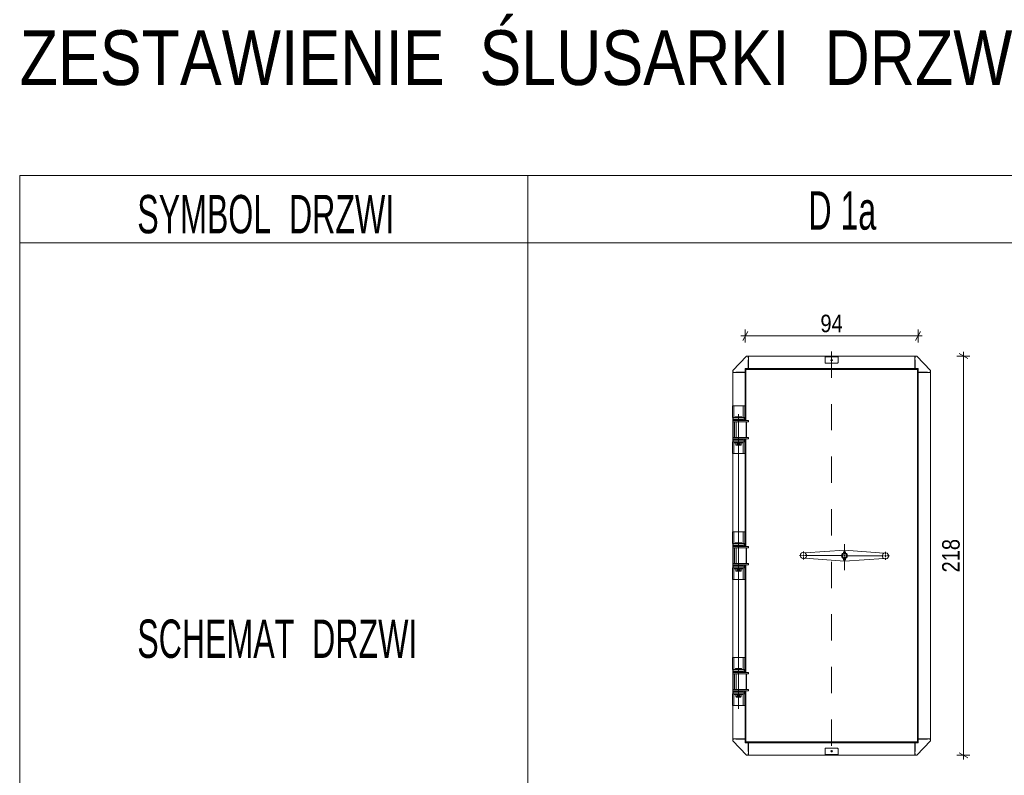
# Model space of a CAD drawing. Header units: centimetres. Extents: x 4440 to 22481, y -13438 to -10264.
# Tile 3 of 20: x 4440 to 5339, y -10953 to -10264. Entities that reach past the tile are written whole.
import ezdxf

# ---------------------------------------------------------------- set-up
doc = ezdxf.new("R2010")
doc.units = ezdxf.units.CM
doc.header["$MEASUREMENT"] = 0
doc.linetypes.add('Przerywana', pattern=[48, 24, -24])
for name, color, linetype in [('00RamTab-L', 7, 'Continuous'), ('499-Wymiary i opisy', 7, 'Continuous'), ('FORMAT', 7, 'Continuous'), ('MF_Logo', 7, 'Continuous')]:
    doc.layers.add(name, color=color, linetype=linetype)
doc.styles.add('GENERATED_STYLE_1', font='txt')
doc.styles.add('GENERATED_STYLE_2', font='txt')
doc.dimstyles.new('GENERATED_STYLE__1', dxfattribs={"dimtxt": 16, "dimasz": 6.08, "dimexe": 0.18, "dimexo": 0.0625, "dimgap": 0.09, "dimtad": 1, "dimdec": 0, "dimzin": 0, "dimdsep": 46, "dimtxsty": 'GENERATED_STYLE_1', "dimblk": 'ARROWHEAD_2', "dimblk1": 'ARROWHEAD_2', "dimblk2": 'ARROWHEAD_2', "dimcen": 0.09, "dimse1": 1, "dimse2": 1, "dimclrd": 7, "dimclre": 7, "dimclrt": 7, "dimadec": 0, "dimazin": 0, "dimtfac": 1, "dimtdec": 4, "dimtmove": 0, "dimatfit": 3, "dimfxl": 0, "dimtolj": 1, "dimtzin": 0, "dimarcsym": 0})
doc.dimstyles.new('GENERATED_STYLE__2', dxfattribs={"dimtxt": 16, "dimasz": 6.08, "dimexe": 0.18, "dimexo": 0.0625, "dimgap": 0.09, "dimtad": 1, "dimtih": 1, "dimtoh": 1, "dimdec": 0, "dimzin": 0, "dimdsep": 46, "dimtxsty": 'GENERATED_STYLE_1', "dimblk": 'ARROWHEAD_2', "dimblk1": 'ARROWHEAD_2', "dimblk2": 'ARROWHEAD_2', "dimcen": 0.09, "dimse1": 1, "dimse2": 1, "dimclrd": 7, "dimclre": 7, "dimclrt": 7, "dimadec": 0, "dimazin": 0, "dimtfac": 1, "dimtdec": 4, "dimtmove": 0, "dimatfit": 3, "dimfxl": 0, "dimtolj": 1, "dimtzin": 0, "dimarcsym": 0})

# ---------------------------------------------------------------- blocks, each defined once
blk = doc.blocks.new('*D11')
at = {"layer": '499-Wymiary i opisy', "color": 7, "linetype": 'Continuous', "lineweight": 13}
for p, q in [((5104.58, -10548.32), (5099.96, -10556.32)), ((5102.27, -10558.32), (5102.27, -10546.32)), ((5257.79, -10556.32), (5262.4, -10548.32)), ((5260.1, -10558.32), (5260.1, -10546.32)), ((5098.35, -10552.32), (5102.27, -10552.32)), ((5102.27, -10552.32), (5260.1, -10552.32)), ((5260.1, -10552.32), (5264.01, -10552.32))]:
    blk.add_line(p, q, dxfattribs=at)
at = {"layer": '499-Wymiary i opisy', "color": 7, "lineweight": 13, "insert": (5170.94, -10549.12), "char_height": 16, "attachment_point": 7, "style": 'GENERATED_STYLE_1'}
blk.add_mtext('\\A1;{\\pql;\\fArial Narrow|b0|i0|c238|p34;94}', dxfattribs=at)
blk = doc.blocks.new('ARROWHEAD_2')
at = {"color": 0, "linetype": 'Continuous', "lineweight": 0}
for p, q in [((0, 0), (-1, 0)), ((-0.38, -0.66), (0.38, 0.66))]:
    blk.add_line(p, q, dxfattribs=at)
blk = doc.blocks.new('*D12')
at = {"layer": '499-Wymiary i opisy', "color": 7, "linetype": 'Continuous', "lineweight": 13}
for p, q in [((5301.56, -10570.66), (5301.56, -10566.74)), ((5307.56, -10570.66), (5295.56, -10570.66)), ((5305.56, -10572.97), (5297.56, -10568.35)), ((5301.56, -10935.14), (5301.56, -10570.66)), ((5307.56, -10935.14), (5295.56, -10935.14)), ((5297.56, -10932.83), (5305.56, -10937.45)), ((5301.56, -10939.05), (5301.56, -10935.14))]:
    blk.add_line(p, q, dxfattribs=at)
at = {"layer": '499-Wymiary i opisy', "color": 7, "lineweight": 13, "insert": (5298.36, -10768.26), "char_height": 16, "attachment_point": 7, "rotation": 90, "style": 'GENERATED_STYLE_1'}
blk.add_mtext('\\A1;{\\pql;\\fArial Narrow|b0|i0|c238|p34;218}', dxfattribs=at)

msp = doc.modelspace()

# ---------------------------------------------------------------- linework, layer by layer
at = {"layer": 'FORMAT', "color": 7, "linetype": 'Przerywana', "lineweight": 13}
msp.add_line((5181.18, -10566.46), (5181.18, -10940.94), dxfattribs=at)
at = {"layer": 'FORMAT', "color": 7, "linetype": 'Continuous', "lineweight": 13}
for p, q in [((5090.9, -10583.7), (5103.27, -10570.66)), ((5103.27, -10570.66), (5104.94, -10570.66)), ((5104.94, -10570.66), (5104.94, -10572.33)), ((5104.94, -10572.33), (5105.28, -10572.33)), ((5105.28, -10574), (5104.94, -10574)), ((5104.94, -10574), (5104.94, -10582.03)), ((5175.33, -10570.66), (5105.28, -10570.66)), ((5105.28, -10570.66), (5105.28, -10582.03)), ((5105.28, -10572.33), (5105.28, -10574)), ((5175.33, -10571.49), (5175.33, -10570.66)), ((5175.33, -10570.66), (5181.18, -10570.66)), ((5181.18, -10571.49), (5175.33, -10571.49)), ((5175.33, -10572.33), (5175.33, -10571.49)), ((5175.33, -10576.68), (5175.33, -10572.33)), ((5175.66, -10577.01), (5186.7, -10577.01)), ((5181.18, -10570.66), (5187.03, -10570.66)), ((5187.03, -10571.49), (5181.18, -10571.49)), ((5187.03, -10570.66), (5187.03, -10571.49)), ((5257.09, -10570.66), (5187.03, -10570.66)), ((5187.03, -10572.33), (5187.03, -10571.49)), ((5187.03, -10576.68), (5187.03, -10572.33)), ((5257.09, -10570.66), (5257.09, -10582.03)), ((5257.09, -10572.33), (5257.09, -10574)), ((5257.42, -10572.33), (5257.09, -10572.33)), ((5257.09, -10574), (5257.42, -10574)), ((5257.42, -10570.66), (5257.42, -10572.33)), ((5259.09, -10570.66), (5257.42, -10570.66)), ((5257.42, -10574), (5257.42, -10582.03)), ((5271.46, -10583.7), (5259.09, -10570.66)), ((5090.9, -10585.37), (5090.9, -10583.7)), ((5091.9, -10585.37), (5090.9, -10585.37)), ((5102.27, -10585.7), (5090.9, -10585.7)), ((5090.9, -10615.97), (5090.9, -10585.7)), ((5091.9, -10585.7), (5091.9, -10585.37)), ((5093.57, -10585.7), (5091.9, -10585.7)), ((5101.6, -10585.37), (5093.57, -10585.37)), ((5093.57, -10585.37), (5093.57, -10585.7)), ((5101.6, -10585.7), (5101.6, -10585.37)), ((5102.27, -10585.7), (5101.6, -10585.7)), ((5102.27, -10629.51), (5102.27, -10582.03)), ((5102.27, -10582.03), (5102.77, -10582.03)), ((5102.77, -10582.03), (5259.59, -10582.03)), ((5102.77, -10582.03), (5102.77, -10582.53)), ((5102.77, -10583.03), (5102.77, -10582.03)), ((5102.77, -10582.53), (5103.27, -10582.53)), ((5102.77, -10629.51), (5102.77, -10583.03)), ((5104.27, -10583.03), (5102.77, -10583.03)), ((5103.27, -10583.03), (5103.27, -10582.53)), ((5103.27, -10582.53), (5104.27, -10582.53)), ((5104.27, -10582.53), (5258.09, -10582.53)), ((5258.09, -10583.03), (5104.27, -10583.03)), ((5258.09, -10582.53), (5259.09, -10582.53)), ((5259.59, -10583.03), (5258.09, -10583.03)), ((5259.09, -10582.53), (5259.59, -10582.53)), ((5259.09, -10582.53), (5259.09, -10583.03)), ((5259.59, -10582.03), (5259.59, -10582.53)), ((5259.59, -10582.03), (5260.1, -10582.03)), ((5259.59, -10583.03), (5259.59, -10582.03)), ((5259.59, -10922.76), (5259.59, -10583.03)), ((5260.1, -10923.77), (5260.1, -10582.03)), ((5260.1, -10585.7), (5260.76, -10585.7)), ((5260.1, -10585.7), (5271.46, -10585.7)), ((5260.76, -10585.37), (5268.79, -10585.37)), ((5260.76, -10585.7), (5260.76, -10585.37)), ((5268.79, -10585.37), (5268.79, -10585.7)), ((5268.79, -10585.7), (5270.46, -10585.7)), ((5270.46, -10585.37), (5271.46, -10585.37)), ((5270.46, -10585.7), (5270.46, -10585.37)), ((5271.46, -10585.37), (5271.46, -10583.7)), ((5271.46, -10585.7), (5271.46, -10920.09)), ((5090.48, -10615.97), (5091.82, -10615.97)), ((5090.48, -10616.25), (5090.48, -10615.97)), ((5090.48, -10616.25), (5090.48, -10625.26)), ((5091.82, -10615.97), (5091.82, -10616.25)), ((5100.51, -10615.97), (5091.82, -10615.97)), ((5091.82, -10616.25), (5091.82, -10625.26)), ((5100.51, -10615.97), (5101.85, -10615.97)), ((5100.51, -10616.25), (5100.51, -10615.97)), ((5100.51, -10616.25), (5100.51, -10625.26)), ((5101.85, -10615.97), (5101.85, -10616.25)), ((5101.85, -10616.25), (5101.85, -10625.26)), ((5090.48, -10625.81), (5090.48, -10625.26)), ((5090.48, -10625.81), (5090.48, -10626.83)), ((5091.15, -10626.83), (5090.48, -10626.83)), ((5090.9, -10648.9), (5090.9, -10626.83)), ((5091.06, -10629.51), (5091.06, -10630.85)), ((5091.06, -10629.51), (5093.77, -10629.51)), ((5091.06, -10630.85), (5093.77, -10630.85)), ((5091.15, -10626.83), (5091.15, -10628.17)), ((5091.15, -10626.83), (5091.52, -10626.83)), ((5091.15, -10628.17), (5091.52, -10628.17)), ((5091.15, -10628.21), (5091.15, -10629.51)), ((5091.98, -10628.21), (5091.15, -10628.21)), ((5091.15, -10630.85), (5091.15, -10644.89)), ((5091.52, -10626.83), (5100.81, -10626.83)), ((5091.52, -10628.17), (5100.81, -10628.17)), ((5091.82, -10625.26), (5091.82, -10625.81)), ((5091.82, -10625.81), (5091.82, -10626.83)), ((5091.82, -10626.79), (5092.82, -10626.79)), ((5091.98, -10628.17), (5091.98, -10628.67)), ((5091.98, -10628.67), (5100.34, -10628.67)), ((5092.4, -10630.85), (5092.4, -10644.89)), ((5092.9, -10628.84), (5092.74, -10629.01)), ((5092.74, -10629.01), (5092.74, -10629.51)), ((5099.59, -10629.01), (5092.74, -10629.01)), ((5092.9, -10628.84), (5099.42, -10628.84)), ((5093.49, -10626), (5093.15, -10626.33)), ((5093.15, -10626.33), (5093.15, -10626.83)), ((5099.17, -10626.33), (5093.15, -10626.33)), ((5093.49, -10626), (5098.84, -10626)), ((5093.66, -10628.67), (5093.66, -10628.84)), ((5093.77, -10629.51), (5102.48, -10629.51)), ((5093.77, -10630.85), (5102.48, -10630.85)), ((5093.94, -10630.85), (5093.94, -10644.89)), ((5096.16, -10623.57), (5096.16, -10892.67)), ((5098.67, -10628.84), (5098.67, -10628.67)), ((5099.17, -10626.33), (5098.84, -10626)), ((5099.17, -10626.83), (5099.17, -10626.33)), ((5099.59, -10629.01), (5099.42, -10628.84)), ((5099.51, -10626.79), (5100.51, -10626.79)), ((5099.59, -10629.51), (5099.59, -10629.01)), ((5100.34, -10628.67), (5100.34, -10628.17)), ((5101.18, -10628.21), (5100.34, -10628.21)), ((5100.51, -10625.81), (5100.51, -10625.26)), ((5100.51, -10625.81), (5100.51, -10626.83)), ((5100.81, -10626.83), (5101.18, -10626.83)), ((5100.81, -10628.17), (5101.18, -10628.17)), ((5101.85, -10626.83), (5101.18, -10626.83)), ((5101.18, -10626.83), (5101.18, -10628.17)), ((5101.18, -10629.51), (5101.18, -10628.21)), ((5101.85, -10625.26), (5101.85, -10625.81)), ((5101.85, -10625.81), (5101.85, -10626.83)), ((5102.48, -10629.51), (5103.73, -10629.51)), ((5102.48, -10630.85), (5103.73, -10630.85)), ((5103.09, -10644.89), (5103.09, -10630.85)), ((5103.41, -10644.89), (5103.41, -10630.85)), ((5103.73, -10629.51), (5104.44, -10629.51)), ((5103.73, -10630.85), (5104.44, -10630.85)), ((5104.44, -10629.51), (5105.28, -10629.51)), ((5104.44, -10630.85), (5105.28, -10630.85)), ((5105.28, -10629.51), (5105.28, -10630.85)), ((5090.48, -10648.9), (5091.15, -10648.9)), ((5090.48, -10649.93), (5090.48, -10648.9)), ((5091.06, -10644.89), (5091.06, -10646.23)), ((5091.06, -10644.89), (5093.77, -10644.89)), ((5091.06, -10646.23), (5093.77, -10646.23)), ((5091.15, -10646.23), (5091.15, -10647.52)), ((5091.15, -10647.52), (5091.98, -10647.52)), ((5091.15, -10648.9), (5091.15, -10647.57)), ((5091.52, -10647.57), (5091.15, -10647.57)), ((5091.52, -10648.9), (5091.15, -10648.9)), ((5100.81, -10647.57), (5091.52, -10647.57)), ((5100.81, -10648.9), (5091.52, -10648.9)), ((5091.82, -10649.93), (5091.82, -10648.9)), ((5092.49, -10648.94), (5091.82, -10648.94)), ((5091.98, -10647.06), (5091.98, -10647.57)), ((5091.98, -10647.06), (5100.34, -10647.06)), ((5092.49, -10648.9), (5092.49, -10649.74)), ((5092.74, -10646.23), (5092.74, -10646.73)), ((5092.74, -10646.73), (5092.9, -10646.9)), ((5092.74, -10646.73), (5099.59, -10646.73)), ((5099.42, -10646.9), (5092.9, -10646.9)), ((5093.66, -10646.9), (5093.66, -10647.06)), ((5093.77, -10644.89), (5102.48, -10644.89)), ((5093.77, -10646.23), (5102.48, -10646.23)), ((5098.67, -10647.06), (5098.67, -10646.9)), ((5099.42, -10646.9), (5099.59, -10646.73)), ((5099.59, -10646.73), (5099.59, -10646.23)), ((5099.84, -10649.74), (5099.84, -10648.9)), ((5100.51, -10648.94), (5099.84, -10648.94)), ((5100.34, -10647.57), (5100.34, -10647.06)), ((5100.34, -10647.52), (5101.18, -10647.52)), ((5100.51, -10649.93), (5100.51, -10648.9)), ((5101.18, -10647.57), (5100.81, -10647.57)), ((5101.18, -10648.9), (5100.81, -10648.9)), ((5101.18, -10647.52), (5101.18, -10646.23)), ((5101.18, -10648.9), (5101.18, -10647.57)), ((5101.18, -10648.9), (5101.85, -10648.9)), ((5101.85, -10649.93), (5101.85, -10648.9)), ((5102.27, -10744.54), (5102.27, -10646.23)), ((5102.48, -10644.89), (5103.73, -10644.89)), ((5102.48, -10646.23), (5103.73, -10646.23)), ((5102.77, -10744.54), (5102.77, -10646.23)), ((5103.73, -10644.89), (5104.44, -10644.89)), ((5103.73, -10646.23), (5104.44, -10646.23)), ((5104.44, -10644.89), (5105.28, -10644.89)), ((5104.44, -10646.23), (5105.28, -10646.23)), ((5105.28, -10644.89), (5105.28, -10646.23)), ((5090.48, -10650.48), (5090.48, -10649.93)), ((5090.48, -10659.49), (5090.48, -10650.48)), ((5091.82, -10649.93), (5091.82, -10650.48)), ((5091.82, -10659.49), (5091.82, -10650.48)), ((5092.49, -10649.74), (5096.16, -10649.74)), ((5093.66, -10649.74), (5093.66, -10651.58)), ((5093.66, -10651.58), (5093.99, -10651.91)), ((5098.67, -10651.58), (5093.66, -10651.58)), ((5098.34, -10651.91), (5093.99, -10651.91)), ((5095.41, -10650.07), (5096.92, -10650.07)), ((5095.41, -10651.08), (5096.92, -10651.08)), ((5096.16, -10649.74), (5099.84, -10649.74)), ((5098.34, -10651.91), (5098.67, -10651.58)), ((5098.67, -10651.58), (5098.67, -10649.74)), ((5100.51, -10650.48), (5100.51, -10649.93)), ((5100.51, -10659.49), (5100.51, -10650.48)), ((5101.85, -10649.93), (5101.85, -10650.48)), ((5101.85, -10659.49), (5101.85, -10650.48)), ((5090.48, -10659.77), (5090.48, -10659.49)), ((5091.82, -10659.77), (5090.48, -10659.77)), ((5090.9, -10730.99), (5090.9, -10659.77)), ((5091.82, -10659.49), (5091.82, -10659.77)), ((5091.82, -10659.77), (5100.51, -10659.77)), ((5100.51, -10659.77), (5100.51, -10659.49)), ((5101.85, -10659.77), (5100.51, -10659.77)), ((5101.85, -10659.49), (5101.85, -10659.77)), ((5090.48, -10730.99), (5091.82, -10730.99)), ((5090.48, -10731.28), (5090.48, -10730.99)), ((5090.48, -10731.28), (5090.48, -10740.29)), ((5091.82, -10730.99), (5091.82, -10731.28)), ((5100.51, -10730.99), (5091.82, -10730.99)), ((5091.82, -10731.28), (5091.82, -10740.29)), ((5100.51, -10730.99), (5101.85, -10730.99)), ((5100.51, -10731.28), (5100.51, -10730.99)), ((5100.51, -10731.28), (5100.51, -10740.29)), ((5101.85, -10730.99), (5101.85, -10731.28)), ((5101.85, -10731.28), (5101.85, -10740.29)), ((5090.48, -10740.84), (5090.48, -10740.29)), ((5090.48, -10740.84), (5090.48, -10741.86)), ((5091.15, -10741.86), (5090.48, -10741.86)), ((5090.9, -10763.93), (5090.9, -10741.86)), ((5091.06, -10744.54), (5091.06, -10745.87)), ((5091.06, -10744.54), (5093.77, -10744.54)), ((5091.06, -10745.87), (5093.77, -10745.87)), ((5091.15, -10741.86), (5091.15, -10743.2)), ((5091.15, -10741.86), (5091.52, -10741.86)), ((5091.15, -10743.2), (5091.52, -10743.2)), ((5091.15, -10743.24), (5091.15, -10744.54)), ((5091.98, -10743.24), (5091.15, -10743.24)), ((5091.15, -10745.87), (5091.15, -10759.92)), ((5091.52, -10741.86), (5100.81, -10741.86)), ((5091.52, -10743.2), (5100.81, -10743.2)), ((5091.82, -10740.29), (5091.82, -10740.84)), ((5091.82, -10740.84), (5091.82, -10741.86)), ((5091.82, -10741.82), (5092.82, -10741.82)), ((5091.98, -10743.2), (5091.98, -10743.7)), ((5091.98, -10743.7), (5100.34, -10743.7)), ((5092.4, -10745.87), (5092.4, -10759.92)), ((5092.9, -10743.87), (5092.74, -10744.04)), ((5092.74, -10744.04), (5092.74, -10744.54)), ((5099.59, -10744.04), (5092.74, -10744.04)), ((5092.9, -10743.87), (5099.42, -10743.87)), ((5093.49, -10741.03), (5093.15, -10741.36)), ((5093.15, -10741.36), (5093.15, -10741.86)), ((5099.17, -10741.36), (5093.15, -10741.36)), ((5093.49, -10741.03), (5098.84, -10741.03)), ((5093.66, -10743.7), (5093.66, -10743.87)), ((5093.77, -10744.54), (5102.48, -10744.54)), ((5093.77, -10745.87), (5102.48, -10745.87)), ((5093.94, -10745.87), (5093.94, -10759.92)), ((5098.67, -10743.87), (5098.67, -10743.7)), ((5099.17, -10741.36), (5098.84, -10741.03)), ((5099.17, -10741.86), (5099.17, -10741.36)), ((5099.59, -10744.04), (5099.42, -10743.87)), ((5099.51, -10741.82), (5100.51, -10741.82)), ((5099.59, -10744.54), (5099.59, -10744.04)), ((5100.34, -10743.7), (5100.34, -10743.2)), ((5101.18, -10743.24), (5100.34, -10743.24)), ((5100.51, -10740.84), (5100.51, -10740.29)), ((5100.51, -10740.84), (5100.51, -10741.86)), ((5100.81, -10741.86), (5101.18, -10741.86)), ((5100.81, -10743.2), (5101.18, -10743.2)), ((5101.85, -10741.86), (5101.18, -10741.86)), ((5101.18, -10741.86), (5101.18, -10743.2)), ((5101.18, -10744.54), (5101.18, -10743.24)), ((5101.85, -10740.29), (5101.85, -10740.84)), ((5101.85, -10740.84), (5101.85, -10741.86)), ((5102.48, -10744.54), (5103.73, -10744.54)), ((5102.48, -10745.87), (5103.73, -10745.87)), ((5103.09, -10759.92), (5103.09, -10745.87)), ((5103.41, -10759.92), (5103.41, -10745.87)), ((5103.73, -10744.54), (5104.44, -10744.54)), ((5103.73, -10745.87), (5104.44, -10745.87)), ((5104.44, -10744.54), (5105.28, -10744.54)), ((5104.44, -10745.87), (5105.28, -10745.87)), ((5105.28, -10744.54), (5105.28, -10745.87)), ((5192.91, -10747.75), (5156.88, -10750.27)), ((5192.89, -10751.22), (5192.93, -10742.38)), ((5228.91, -10750.61), (5192.91, -10747.75)), ((5153.76, -10752.71), (5151.76, -10752.7)), ((5155.43, -10752.72), (5154.6, -10752.71)), ((5155.43, -10754.39), (5155.42, -10756.4)), ((5155.43, -10752.72), (5155.44, -10751.88)), ((5155.43, -10752.72), (5155.43, -10753.55)), ((5155.43, -10752.72), (5156.27, -10752.72)), ((5155.44, -10751.05), (5155.45, -10749.04)), ((5156.85, -10755.18), (5192.86, -10758.05)), ((5157.11, -10752.73), (5191.21, -10752.89)), ((5191.85, -10755.48), (5191.85, -10755.74)), ((5191.85, -10755.48), (5192.85, -10755.49)), ((5191.85, -10755.74), (5192.85, -10755.76)), ((5192.1, -10755.75), (5191.88, -10755.87)), ((5191.88, -10755.87), (5191.88, -10756.49)), ((5191.88, -10756.49), (5192.09, -10756.62)), ((5191.91, -10750.03), (5191.91, -10750.29)), ((5191.91, -10750.03), (5192.92, -10750.04)), ((5191.91, -10750.29), (5192.91, -10750.31)), ((5191.95, -10750.03), (5191.96, -10749.48)), ((5192.17, -10749.36), (5191.96, -10749.48)), ((5192.88, -10752.9), (5192.05, -10752.89)), ((5192.09, -10756.62), (5193.59, -10756.63)), ((5192.17, -10749.36), (5193.68, -10749.38)), ((5192.34, -10756.62), (5192.33, -10757.39)), ((5192.35, -10755.43), (5192.35, -10755.48)), ((5192.36, -10754.57), (5192.36, -10754.58)), ((5192.37, -10755.87), (5192.36, -10756.5)), ((5192.4, -10751.2), (5192.4, -10751.21)), ((5192.41, -10750.3), (5192.41, -10750.35)), ((5192.43, -10750.03), (5192.44, -10749.49)), ((5192.88, -10754.57), (5192.82, -10766.06)), ((5192.85, -10755.49), (5193.86, -10755.5)), ((5192.85, -10755.76), (5193.85, -10755.77)), ((5192.86, -10758.05), (5228.89, -10755.52)), ((5192.88, -10752.9), (5192.89, -10752.06)), ((5192.88, -10752.9), (5192.88, -10753.73)), ((5192.88, -10752.9), (5193.72, -10752.9)), ((5192.91, -10750.31), (5193.92, -10750.32)), ((5192.92, -10750.04), (5193.92, -10750.05)), ((5193.33, -10755.88), (5193.32, -10756.51)), ((5193.33, -10757.4), (5193.34, -10756.63)), ((5193.36, -10755.49), (5193.36, -10755.44)), ((5193.37, -10754.59), (5193.37, -10754.58)), ((5193.4, -10750.04), (5193.41, -10749.5)), ((5193.41, -10751.22), (5193.41, -10751.21)), ((5193.42, -10750.36), (5193.42, -10750.31)), ((5193.59, -10756.63), (5193.81, -10756.51)), ((5193.81, -10755.89), (5193.6, -10755.76)), ((5193.89, -10749.5), (5193.68, -10749.38)), ((5193.81, -10755.89), (5193.81, -10756.51)), ((5193.85, -10755.77), (5193.86, -10755.5)), ((5193.88, -10750.05), (5193.89, -10749.5)), ((5193.92, -10750.32), (5193.92, -10750.05)), ((5194.56, -10752.9), (5228.66, -10753.07)), ((5230.33, -10753.08), (5229.5, -10753.07)), ((5230.33, -10754.75), (5230.32, -10756.75)), ((5230.33, -10753.08), (5230.34, -10752.24)), ((5230.33, -10753.08), (5230.33, -10753.91)), ((5230.33, -10753.08), (5231.17, -10753.08)), ((5230.34, -10751.4), (5230.35, -10749.4)), ((5232.01, -10753.08), (5234.01, -10753.09)), ((5090.48, -10763.93), (5091.15, -10763.93)), ((5090.48, -10764.95), (5090.48, -10763.93)), ((5090.48, -10765.51), (5090.48, -10764.95)), ((5090.48, -10774.51), (5090.48, -10765.51)), ((5091.06, -10759.92), (5091.06, -10761.26)), ((5091.06, -10759.92), (5093.77, -10759.92)), ((5091.06, -10761.26), (5093.77, -10761.26)), ((5091.15, -10761.26), (5091.15, -10762.55)), ((5091.15, -10762.55), (5091.98, -10762.55)), ((5091.15, -10763.93), (5091.15, -10762.59)), ((5091.52, -10762.59), (5091.15, -10762.59)), ((5091.52, -10763.93), (5091.15, -10763.93)), ((5100.81, -10762.59), (5091.52, -10762.59)), ((5100.81, -10763.93), (5091.52, -10763.93)), ((5091.82, -10764.95), (5091.82, -10763.93)), ((5092.49, -10763.97), (5091.82, -10763.97)), ((5091.82, -10764.95), (5091.82, -10765.51)), ((5091.82, -10774.51), (5091.82, -10765.51)), ((5091.98, -10762.09), (5091.98, -10762.59)), ((5091.98, -10762.09), (5100.34, -10762.09)), ((5092.49, -10763.93), (5092.49, -10764.77)), ((5092.49, -10764.77), (5096.16, -10764.77)), ((5092.74, -10761.26), (5092.74, -10761.76)), ((5092.74, -10761.76), (5092.9, -10761.92)), ((5092.74, -10761.76), (5099.59, -10761.76)), ((5099.42, -10761.92), (5092.9, -10761.92)), ((5093.66, -10761.92), (5093.66, -10762.09)), ((5093.66, -10764.77), (5093.66, -10766.61)), ((5093.77, -10759.92), (5102.48, -10759.92)), ((5093.77, -10761.26), (5102.48, -10761.26)), ((5095.41, -10765.1), (5096.92, -10765.1)), ((5096.16, -10764.77), (5099.84, -10764.77)), ((5098.67, -10762.09), (5098.67, -10761.92)), ((5098.67, -10766.61), (5098.67, -10764.77)), ((5099.42, -10761.92), (5099.59, -10761.76)), ((5099.59, -10761.76), (5099.59, -10761.26)), ((5099.84, -10764.77), (5099.84, -10763.93)), ((5100.51, -10763.97), (5099.84, -10763.97)), ((5100.34, -10762.59), (5100.34, -10762.09)), ((5100.34, -10762.55), (5101.18, -10762.55)), ((5100.51, -10764.95), (5100.51, -10763.93)), ((5100.51, -10765.51), (5100.51, -10764.95)), ((5100.51, -10774.51), (5100.51, -10765.51)), ((5101.18, -10762.59), (5100.81, -10762.59)), ((5101.18, -10763.93), (5100.81, -10763.93)), ((5101.18, -10762.55), (5101.18, -10761.26)), ((5101.18, -10763.93), (5101.18, -10762.59)), ((5101.18, -10763.93), (5101.85, -10763.93)), ((5101.85, -10764.95), (5101.85, -10763.93)), ((5101.85, -10764.95), (5101.85, -10765.51)), ((5101.85, -10774.51), (5101.85, -10765.51)), ((5102.27, -10859.57), (5102.27, -10761.26)), ((5102.48, -10759.92), (5103.73, -10759.92)), ((5102.48, -10761.26), (5103.73, -10761.26)), ((5102.77, -10859.57), (5102.77, -10761.26)), ((5103.73, -10759.92), (5104.44, -10759.92)), ((5103.73, -10761.26), (5104.44, -10761.26)), ((5104.44, -10759.92), (5105.28, -10759.92)), ((5104.44, -10761.26), (5105.28, -10761.26)), ((5105.28, -10759.92), (5105.28, -10761.26)), ((5192.33, -10757.39), (5192.5, -10757.56)), ((5192.33, -10757.39), (5193.33, -10757.4)), ((5193.16, -10757.56), (5192.5, -10757.56)), ((5193.16, -10757.56), (5193.33, -10757.4)), ((5090.48, -10774.8), (5090.48, -10774.51)), ((5091.82, -10774.8), (5090.48, -10774.8)), ((5090.9, -10846.02), (5090.9, -10774.8)), ((5091.82, -10774.51), (5091.82, -10774.8)), ((5091.82, -10774.8), (5100.51, -10774.8)), ((5093.66, -10766.61), (5093.99, -10766.94)), ((5098.67, -10766.61), (5093.66, -10766.61)), ((5098.34, -10766.94), (5093.99, -10766.94)), ((5095.41, -10766.1), (5096.92, -10766.1)), ((5098.34, -10766.94), (5098.67, -10766.61)), ((5100.51, -10774.8), (5100.51, -10774.51)), ((5101.85, -10774.8), (5100.51, -10774.8)), ((5101.85, -10774.51), (5101.85, -10774.8)), ((5090.48, -10846.02), (5091.82, -10846.02)), ((5090.48, -10846.31), (5090.48, -10846.02)), ((5090.48, -10846.31), (5090.48, -10855.32)), ((5091.82, -10846.02), (5091.82, -10846.31)), ((5100.51, -10846.02), (5091.82, -10846.02)), ((5091.82, -10846.31), (5091.82, -10855.32)), ((5100.51, -10846.02), (5101.85, -10846.02)), ((5100.51, -10846.31), (5100.51, -10846.02)), ((5100.51, -10846.31), (5100.51, -10855.32)), ((5101.85, -10846.02), (5101.85, -10846.31)), ((5101.85, -10846.31), (5101.85, -10855.32)), ((5090.48, -10855.87), (5090.48, -10855.32)), ((5091.82, -10855.32), (5091.82, -10855.87)), ((5100.51, -10855.87), (5100.51, -10855.32)), ((5101.85, -10855.32), (5101.85, -10855.87)), ((5090.48, -10855.87), (5090.48, -10856.89)), ((5091.15, -10856.89), (5090.48, -10856.89)), ((5090.9, -10878.96), (5090.9, -10856.89)), ((5091.06, -10859.57), (5091.06, -10860.9)), ((5091.06, -10859.57), (5093.77, -10859.57)), ((5091.06, -10860.9), (5093.77, -10860.9)), ((5091.15, -10856.89), (5091.15, -10858.23)), ((5091.15, -10856.89), (5091.52, -10856.89)), ((5091.15, -10858.23), (5091.52, -10858.23)), ((5091.15, -10858.27), (5091.15, -10859.57)), ((5091.98, -10858.27), (5091.15, -10858.27)), ((5091.15, -10860.9), (5091.15, -10874.95)), ((5091.52, -10856.89), (5100.81, -10856.89)), ((5091.52, -10858.23), (5100.81, -10858.23)), ((5091.82, -10855.87), (5091.82, -10856.89)), ((5091.82, -10856.85), (5092.82, -10856.85)), ((5091.98, -10858.23), (5091.98, -10858.73)), ((5091.98, -10858.73), (5100.34, -10858.73)), ((5092.4, -10860.9), (5092.4, -10874.95)), ((5092.9, -10858.9), (5092.74, -10859.06)), ((5092.74, -10859.06), (5092.74, -10859.57)), ((5099.59, -10859.06), (5092.74, -10859.06)), ((5092.9, -10858.9), (5099.42, -10858.9)), ((5093.49, -10856.05), (5093.15, -10856.39)), ((5093.15, -10856.39), (5093.15, -10856.89)), ((5099.17, -10856.39), (5093.15, -10856.39)), ((5093.49, -10856.05), (5098.84, -10856.05)), ((5093.66, -10858.73), (5093.66, -10858.9)), ((5093.77, -10859.57), (5102.48, -10859.57)), ((5093.77, -10860.9), (5102.48, -10860.9)), ((5093.94, -10860.9), (5093.94, -10874.95)), ((5098.67, -10858.9), (5098.67, -10858.73)), ((5099.17, -10856.39), (5098.84, -10856.05)), ((5099.17, -10856.89), (5099.17, -10856.39)), ((5099.59, -10859.06), (5099.42, -10858.9)), ((5099.51, -10856.85), (5100.51, -10856.85)), ((5099.59, -10859.57), (5099.59, -10859.06)), ((5100.34, -10858.73), (5100.34, -10858.23)), ((5101.18, -10858.27), (5100.34, -10858.27)), ((5100.51, -10855.87), (5100.51, -10856.89)), ((5100.81, -10856.89), (5101.18, -10856.89)), ((5100.81, -10858.23), (5101.18, -10858.23)), ((5101.85, -10856.89), (5101.18, -10856.89)), ((5101.18, -10856.89), (5101.18, -10858.23)), ((5101.18, -10859.57), (5101.18, -10858.27)), ((5101.85, -10855.87), (5101.85, -10856.89)), ((5102.48, -10859.57), (5103.73, -10859.57)), ((5102.48, -10860.9), (5103.73, -10860.9)), ((5103.09, -10874.95), (5103.09, -10860.9)), ((5103.41, -10874.95), (5103.41, -10860.9)), ((5103.73, -10859.57), (5104.44, -10859.57)), ((5103.73, -10860.9), (5104.44, -10860.9)), ((5104.44, -10859.57), (5105.28, -10859.57)), ((5104.44, -10860.9), (5105.28, -10860.9)), ((5105.28, -10859.57), (5105.28, -10860.9)), ((5090.48, -10878.96), (5091.15, -10878.96)), ((5090.48, -10879.98), (5090.48, -10878.96)), ((5090.48, -10880.53), (5090.48, -10879.98)), ((5090.48, -10889.54), (5090.48, -10880.53)), ((5091.06, -10874.95), (5091.06, -10876.28)), ((5091.06, -10874.95), (5093.77, -10874.95)), ((5091.06, -10876.28), (5093.77, -10876.28)), ((5091.15, -10876.28), (5091.15, -10877.58)), ((5091.15, -10877.58), (5091.98, -10877.58)), ((5091.15, -10878.96), (5091.15, -10877.62)), ((5091.52, -10877.62), (5091.15, -10877.62)), ((5091.52, -10878.96), (5091.15, -10878.96)), ((5100.81, -10877.62), (5091.52, -10877.62)), ((5100.81, -10878.96), (5091.52, -10878.96)), ((5091.82, -10879.98), (5091.82, -10878.96)), ((5092.49, -10879), (5091.82, -10879)), ((5091.82, -10879.98), (5091.82, -10880.53)), ((5091.82, -10889.54), (5091.82, -10880.53)), ((5091.98, -10877.12), (5091.98, -10877.62)), ((5091.98, -10877.12), (5100.34, -10877.12)), ((5092.49, -10878.96), (5092.49, -10879.8)), ((5092.49, -10879.8), (5096.16, -10879.8)), ((5092.74, -10876.28), (5092.74, -10876.79)), ((5092.74, -10876.79), (5092.9, -10876.95)), ((5092.74, -10876.79), (5099.59, -10876.79)), ((5099.42, -10876.95), (5092.9, -10876.95)), ((5093.66, -10876.95), (5093.66, -10877.12)), ((5093.66, -10879.8), (5093.66, -10881.63)), ((5093.66, -10881.63), (5093.99, -10881.97)), ((5098.67, -10881.63), (5093.66, -10881.63)), ((5093.77, -10874.95), (5102.48, -10874.95)), ((5093.77, -10876.28), (5102.48, -10876.28)), ((5098.34, -10881.97), (5093.99, -10881.97)), ((5095.41, -10880.13), (5096.92, -10880.13)), ((5095.41, -10881.13), (5096.92, -10881.13)), ((5096.16, -10879.8), (5099.84, -10879.8)), ((5098.34, -10881.97), (5098.67, -10881.63)), ((5098.67, -10877.12), (5098.67, -10876.95)), ((5098.67, -10881.63), (5098.67, -10879.8)), ((5099.42, -10876.95), (5099.59, -10876.79)), ((5099.59, -10876.79), (5099.59, -10876.28)), ((5099.84, -10879.8), (5099.84, -10878.96)), ((5100.51, -10879), (5099.84, -10879)), ((5100.34, -10877.62), (5100.34, -10877.12)), ((5100.34, -10877.58), (5101.18, -10877.58)), ((5100.51, -10879.98), (5100.51, -10878.96)), ((5100.51, -10880.53), (5100.51, -10879.98)), ((5100.51, -10889.54), (5100.51, -10880.53)), ((5101.18, -10877.62), (5100.81, -10877.62)), ((5101.18, -10878.96), (5100.81, -10878.96)), ((5101.18, -10877.58), (5101.18, -10876.28)), ((5101.18, -10878.96), (5101.18, -10877.62)), ((5101.18, -10878.96), (5101.85, -10878.96)), ((5101.85, -10879.98), (5101.85, -10878.96)), ((5101.85, -10879.98), (5101.85, -10880.53)), ((5101.85, -10889.54), (5101.85, -10880.53)), ((5102.27, -10923.77), (5102.27, -10876.28)), ((5102.48, -10874.95), (5103.73, -10874.95)), ((5102.48, -10876.28), (5103.73, -10876.28)), ((5102.77, -10922.76), (5102.77, -10876.28)), ((5103.73, -10874.95), (5104.44, -10874.95)), ((5103.73, -10876.28), (5104.44, -10876.28)), ((5104.44, -10874.95), (5105.28, -10874.95)), ((5104.44, -10876.28), (5105.28, -10876.28)), ((5105.28, -10874.95), (5105.28, -10876.28)), ((5090.48, -10889.83), (5090.48, -10889.54)), ((5091.82, -10889.83), (5090.48, -10889.83)), ((5090.9, -10920.09), (5090.9, -10889.83)), ((5091.82, -10889.54), (5091.82, -10889.83)), ((5091.82, -10889.83), (5100.51, -10889.83)), ((5100.51, -10889.83), (5100.51, -10889.54)), ((5101.85, -10889.83), (5100.51, -10889.83)), ((5101.85, -10889.54), (5101.85, -10889.83)), ((5102.27, -10920.09), (5090.9, -10920.09)), ((5090.9, -10920.42), (5090.9, -10922.1)), ((5091.9, -10920.42), (5090.9, -10920.42)), ((5090.9, -10922.1), (5103.27, -10935.14)), ((5091.9, -10920.09), (5091.9, -10920.42)), ((5093.57, -10920.09), (5091.9, -10920.09)), ((5093.57, -10920.42), (5093.57, -10920.09)), ((5101.6, -10920.42), (5093.57, -10920.42)), ((5101.6, -10920.09), (5101.6, -10920.42)), ((5102.27, -10920.09), (5101.6, -10920.09)), ((5102.27, -10923.77), (5102.77, -10923.77)), ((5102.77, -10923.77), (5102.77, -10922.76)), ((5104.27, -10922.76), (5102.77, -10922.76)), ((5102.77, -10923.27), (5103.27, -10923.27)), ((5102.77, -10923.27), (5102.77, -10923.77)), ((5102.77, -10923.77), (5259.59, -10923.77)), ((5103.27, -10923.27), (5103.27, -10922.76)), ((5104.27, -10923.27), (5103.27, -10923.27)), ((5258.09, -10922.76), (5104.27, -10922.76)), ((5258.09, -10923.27), (5104.27, -10923.27)), ((5104.94, -10931.79), (5104.94, -10923.77)), ((5105.28, -10935.14), (5105.28, -10923.77)), ((5257.09, -10935.14), (5257.09, -10923.77)), ((5257.42, -10931.79), (5257.42, -10923.77)), ((5259.59, -10922.76), (5258.09, -10922.76)), ((5259.09, -10923.27), (5258.09, -10923.27)), ((5271.46, -10922.1), (5259.09, -10935.14)), ((5259.09, -10922.76), (5259.09, -10923.27)), ((5259.09, -10923.27), (5259.59, -10923.27)), ((5259.59, -10923.77), (5259.59, -10922.76)), ((5259.59, -10923.27), (5259.59, -10923.77)), ((5259.59, -10923.77), (5260.1, -10923.77)), ((5260.1, -10920.09), (5260.76, -10920.09)), ((5260.1, -10920.09), (5271.46, -10920.09)), ((5260.76, -10920.09), (5260.76, -10920.42)), ((5260.76, -10920.42), (5268.79, -10920.42)), ((5268.79, -10920.42), (5268.79, -10920.09)), ((5268.79, -10920.09), (5270.46, -10920.09)), ((5270.46, -10920.09), (5270.46, -10920.42)), ((5270.46, -10920.42), (5271.46, -10920.42)), ((5271.46, -10920.42), (5271.46, -10922.1)), ((5103.27, -10935.14), (5104.94, -10935.14)), ((5105.28, -10931.79), (5104.94, -10931.79)), ((5104.94, -10933.46), (5105.28, -10933.46)), ((5104.94, -10935.14), (5104.94, -10933.46)), ((5105.28, -10933.46), (5105.28, -10931.79)), ((5105.28, -10935.14), (5175.33, -10935.14)), ((5175.33, -10929.12), (5175.33, -10933.46)), ((5175.33, -10933.46), (5175.33, -10934.3)), ((5175.33, -10935.14), (5175.33, -10934.3)), ((5175.33, -10934.3), (5181.18, -10934.3)), ((5181.18, -10935.14), (5175.33, -10935.14)), ((5186.7, -10928.78), (5175.66, -10928.78)), ((5181.18, -10934.3), (5187.03, -10934.3)), ((5187.03, -10935.14), (5181.18, -10935.14)), ((5187.03, -10929.12), (5187.03, -10933.46)), ((5187.03, -10933.46), (5187.03, -10934.3)), ((5187.03, -10934.3), (5187.03, -10935.14)), ((5187.03, -10935.14), (5257.09, -10935.14)), ((5257.09, -10933.46), (5257.09, -10931.79)), ((5257.09, -10931.79), (5257.42, -10931.79)), ((5257.42, -10933.46), (5257.09, -10933.46)), ((5257.42, -10935.14), (5257.42, -10933.46)), ((5259.09, -10935.14), (5257.42, -10935.14))]:
    msp.add_line(p, q, dxfattribs=at)
at = {"layer": 'FORMAT', "color": 7, "linetype": 'Continuous', "lineweight": 13, "flags": 128}
for points in [[(5191.88, -10755.87), (5192.14, -10755.8), (5192.37, -10755.87)], [(5192.36, -10756.5), (5192.1, -10756.57), (5191.88, -10756.49)], [(5191.96, -10749.48), (5192.22, -10749.41), (5192.44, -10749.49)], [(5193.81, -10756.51), (5193.55, -10756.58), (5193.32, -10756.51)], [(5193.33, -10755.88), (5193.59, -10755.81), (5193.81, -10755.89)], [(5193.41, -10749.5), (5193.67, -10749.43), (5193.89, -10749.5)]]:
    msp.add_lwpolyline(points, dxfattribs=at)
at = {"layer": 'FORMAT', "color": 7, "linetype": 'Continuous', "lineweight": 13}
for centre, radius in [((5181.18, -10574.33), 0.669), ((5192.88, -10752.9), 2.59), ((5192.88, -10752.9), 1.76), ((5181.18, -10931.46), 0.669)]:
    msp.add_circle(centre, radius, dxfattribs=at)
for centre, radius, start, end in [((5175.66, -10576.68), 0.334, 180, 270), ((5186.7, -10576.68), 0.334, 270, 0), ((5092.82, -10626.88), 0.0836, 30, 90), ((5099.51, -10626.88), 0.0836, 90, 150), ((5095.41, -10650.57), 0.502, 90, 270), ((5096.13, -10650.69), 0.557, 226.07236, 273.4391), ((5096.16, -10650.51), 0.614, 45.74536, 133.02507), ((5096.2, -10650.68), 0.56, 266.46026, 315.62999), ((5096.92, -10650.57), 0.502, 270, 90), ((5092.82, -10741.9), 0.0836, 30, 90), ((5099.51, -10741.9), 0.0836, 90, 150), ((5155.43, -10752.72), 2.84, 124.80399, 304.80399), ((5155.43, -10752.72), 2.84, 304.80399, 124.80399), ((5192.86, -10754.93), 1.64, 252.25313, 286.41499), ((5192.83, -10757.45), 1.64, 72.25313, 106.41499), ((5192.91, -10751.07), 1.65, 72.28526, 106.38286), ((5230.33, -10753.08), 2.84, 125.73629, 305.73629), ((5230.33, -10753.08), 2.84, 305.73629, 125.73629), ((5095.41, -10765.6), 0.502, 90, 270), ((5096.16, -10765.54), 0.614, 45.74536, 133.02507), ((5096.92, -10765.6), 0.502, 270, 90), ((5096.13, -10765.71), 0.562, 224.50855, 273.16016), ((5096.2, -10765.71), 0.56, 266.46026, 315.62999), ((5092.82, -10856.93), 0.0836, 30, 90), ((5099.51, -10856.93), 0.0836, 90, 150), ((5095.41, -10880.63), 0.502, 90, 270), ((5096.13, -10880.74), 0.561, 224.67023, 273.19232), ((5096.16, -10880.57), 0.614, 45.74536, 133.02507), ((5096.2, -10880.74), 0.56, 266.46026, 315.62999), ((5096.92, -10880.63), 0.502, 270, 90), ((5175.66, -10929.12), 0.334, 90, 180), ((5186.7, -10929.12), 0.334, 0, 90)]:
    msp.add_arc(centre, radius, start, end, dxfattribs=at)
at = {"layer": 'MF_Logo', "color": 7, "linetype": 'Continuous', "lineweight": 13}
for p, q in [((4439.51, -12811.52), (4439.51, -10405.85)), ((4439.51, -10405.85), (10293.63, -10405.85)), ((4903.61, -12811.52), (4903.61, -10405.85)), ((4439.51, -10467.23), (10293.63, -10467.23))]:
    msp.add_line(p, q, dxfattribs=at)

# ---------------------------------------------------------------- texts
at = {"color": 7, "linetype": 'Continuous', "lineweight": 13, "insert": (4439.51, -10298.58), "char_height": 50, "attachment_point": 4, "style": 'GENERATED_STYLE_1'}
msp.add_mtext('\\A1;{\\pql;\\fArial Narrow|b0|i0|c238|p34;ZESTAWIENIE  ŚLUSARKI  DRZWIOWEJ}', dxfattribs=at)
at = {"layer": '00RamTab-L', "color": 7, "linetype": 'Continuous', "lineweight": 25, "char_height": 35, "attachment_point": 1, "style": 'GENERATED_STYLE_2'}
for s, insert in [('\\A1;{\\W0.600000x;\\pql;\\fArial|b0|i0|c238|p38;SYMBOL  DRZWI}', (4546.94, -10423.58)), ('\\A1;{\\W0.600000x;\\pql;\\fArial|b0|i0|c238|p38;D 1a}', (5159.92, -10420.23)), ('\\A1;{\\W0.600000x;\\pql;\\fArial|b0|i0|c238|p38;SCHEMAT  DRZWI}', (4546.94, -10811.23))]:
    msp.add_mtext(s, dxfattribs=dict(at, insert=insert))

# ---------------------------------------------------------------- dimensions: what is measured, and where the dimension line sits
at = {"layer": '499-Wymiary i opisy', "color": 7, "linetype": 'Continuous', "lineweight": 13}
dim = msp.add_linear_dim(base=(5260.1, -10552.32), p1=(5102.27, -10582.03), p2=(5260.1, -10582.03), text='94', dimstyle='GENERATED_STYLE__2', dxfattribs=at)
dim.commit()
dim.dimension.update_dxf_attribs({"geometry": '*D11', "text_midpoint": (5183.14, -10541.12), "dimtype": 160})
dim = msp.add_linear_dim(base=(5301.56, -10570.66), p1=(5257.09, -10935.14), p2=(5257.09, -10570.66), angle=90, text='218', dimstyle='GENERATED_STYLE__1', dxfattribs=at)
dim.commit()
dim.dimension.update_dxf_attribs({"geometry": '*D12', "text_midpoint": (5290.36, -10749.96), "dimtype": 160, "text_rotation": 90})

doc.saveas('drawing.dxf')
